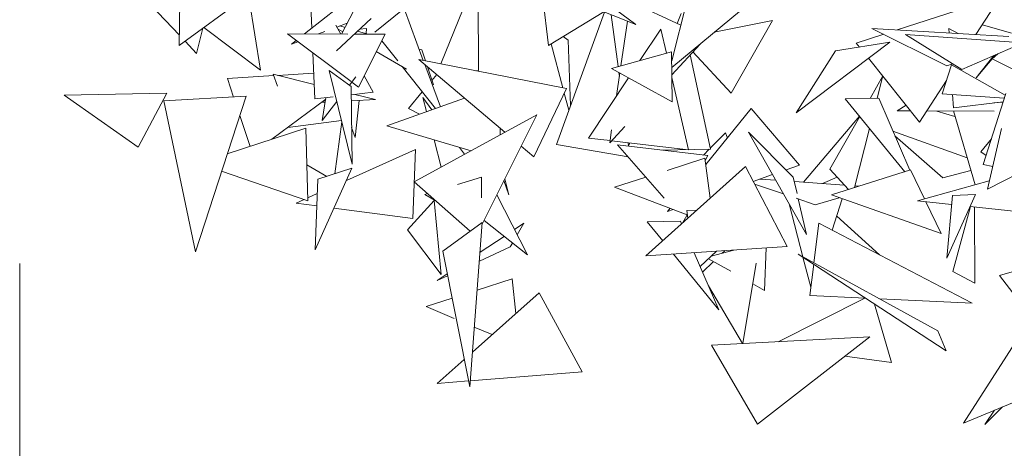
# Model space of a CAD drawing. Header units: metres. Extents: x -14.5 to 13.1, y -18.9 to 3.3.
# Tile 119 of 216: x 9.687 to 9.966, y 2.298 to 2.419. Entities that reach past the tile are written whole.
import ezdxf

# ---------------------------------------------------------------- set-up
doc = ezdxf.new("R2010")
doc.units = ezdxf.units.M
doc.linetypes.add('Traço ponto', pattern=[0.015875, 0.00635, -0.004763, 0, -0.004763])
doc.layers.add('A-DETL', color=7, linetype='Continuous', lineweight=5, true_color=0x00a600)
doc.layers.add('L-PLNT', color=7, linetype='Continuous', lineweight=5, true_color=0x005900)
doc.layers.add('G-IMPT', color=7, linetype='Continuous', lineweight=5)

# ---------------------------------------------------------------- blocks, each defined once
blk = doc.blocks.new('ÁRVORES ORNAMENTAIS - Pequeno e Médio Porte - Ipê-roxo-2940656-CORTE_CALÇADA')
at = {"layer": 'G-IMPT', "color": 253, "true_color": 0xaaaaaa}
for p, q in [((6.15481, 2.437), (6.18074, 2.41761)), ((6.05154, 2.41168), (6.08203, 2.43403)), ((6.1256, 2.40649), (6.13609, 2.43244)), ((6.13621, 2.4046), (6.13609, 2.43244)), ((6.08905, 2.4166), (6.08846, 2.43069)), ((6.15104, 2.42953), (6.18074, 2.41761)), ((6.15601, 2.41168), (6.15408, 2.42831)), ((6.0517, 2.42426), (6.05154, 2.41168)), ((6.07138, 2.42484), (6.07451, 2.40475)), ((6.19345, 2.41743), (6.17918, 2.42407)), ((6.19515, 2.42419), (6.19089, 2.40732)), ((6.25463, 2.41611), (6.28393, 2.42561)), ((6.27696, 2.41477), (6.28393, 2.42561)), ((6.05158, 2.41458), (6.04353, 2.42308)), ((6.09658, 2.42257), (6.08699, 2.41497)), ((6.09749, 2.41495), (6.10095, 2.42163)), ((6.11518, 2.42219), (6.10692, 2.41547)), ((6.11518, 2.42219), (6.1206, 2.40747)), ((6.15601, 2.41168), (6.17165, 2.42119)), ((6.1583, 2.38372), (6.17184, 2.42118)), ((6.21059, 2.42179), (6.19091, 2.40547)), ((6.19242, 2.41791), (6.19356, 2.42079)), ((6.09605, 2.41019), (6.10581, 2.41938)), ((6.09909, 2.41803), (6.09614, 2.41692)), ((6.17571, 2.40574), (6.17376, 2.42041)), ((6.17837, 2.41856), (6.17653, 2.40596)), ((6.21944, 2.41878), (6.20292, 2.41543)), ((6.21944, 2.41878), (6.20767, 2.39819)), ((6.05819, 2.41656), (6.05643, 2.40945)), ((6.05854, 2.41681), (6.07451, 2.40475)), ((6.09272, 2.41562), (6.09098, 2.41496)), ((6.09724, 2.41495), (6.09587, 2.41741)), ((6.09779, 2.41553), (6.09649, 2.41629)), ((6.09846, 2.41683), (6.09703, 2.41725)), ((6.10491, 2.41493), (6.102, 2.41579)), ((6.10454, 2.41647), (6.10256, 2.41632)), ((6.10454, 2.41647), (6.1044, 2.41508)), ((6.18191, 2.40744), (6.1878, 2.41634)), ((6.18937, 2.40949), (6.1878, 2.41634)), ((6.26875, 2.40595), (6.24754, 2.41653)), ((6.24754, 2.41653), (6.28624, 2.41422)), ((6.26929, 2.41647), (6.26936, 2.41523)), ((6.26929, 2.41647), (6.27194, 2.41507)), ((6.27877, 2.41758), (6.28701, 2.4152)), ((6.05643, 2.40945), (6.05318, 2.41289)), ((6.10016, 2.40149), (6.08215, 2.41498)), ((6.09929, 2.41494), (6.08215, 2.41498)), ((6.08465, 2.41311), (6.08332, 2.41206)), ((6.08513, 2.41275), (6.08332, 2.41206)), ((6.10978, 2.41492), (6.10109, 2.41494)), ((6.10226, 2.39991), (6.10978, 2.41492)), ((6.10884, 2.41304), (6.11335, 2.40735)), ((6.16156, 2.41319), (6.16016, 2.41421)), ((6.16156, 2.41319), (6.16227, 2.39471)), ((6.25255, 2.41261), (6.22605, 2.39261)), ((6.25255, 2.41261), (6.23718, 2.41015)), ((6.24309, 2.41237), (6.25085, 2.41488)), ((6.27294, 2.40487), (6.25704, 2.41478)), ((6.25704, 2.41478), (6.29028, 2.41244)), ((6.27294, 2.40487), (6.29028, 2.41244)), ((6.11587, 2.40501), (6.10731, 2.40999)), ((6.12017, 2.41044), (6.11943, 2.41065)), ((6.1212, 2.40735), (6.12017, 2.41044)), ((6.15675, 2.41214), (6.16007, 2.39975)), ((6.17388, 2.40523), (6.19086, 2.4099)), ((6.19102, 2.39573), (6.19086, 2.4099)), ((6.19892, 2.41211), (6.19094, 2.40337)), ((6.19689, 2.40989), (6.20767, 2.39819)), ((6.23718, 2.41015), (6.22605, 2.39261)), ((6.24309, 2.41237), (6.24399, 2.41124)), ((6.08988, 2.39658), (6.08934, 2.4096)), ((6.16116, 2.39953), (6.11936, 2.40771)), ((6.1437, 2.38713), (6.11936, 2.40771)), ((6.20183, 2.38233), (6.19609, 2.40902)), ((6.24653, 2.40807), (6.26101, 2.38998)), ((6.28252, 2.40905), (6.27703, 2.4025)), ((6.282, 2.40883), (6.27703, 2.4025)), ((6.28155, 2.4079), (6.28315, 2.40933)), ((6.28155, 2.4079), (6.28855, 2.40447)), ((6.10015, 2.40009), (6.09401, 2.40463)), ((6.09401, 2.40463), (6.10048, 2.37814)), ((6.11462, 2.40574), (6.12401, 2.39386)), ((6.12103, 2.40629), (6.12543, 2.39436)), ((6.12345, 2.4006), (6.12175, 2.40569)), ((6.13621, 2.4046), (6.13548, 2.40456)), ((6.17388, 2.40523), (6.19102, 2.39573)), ((6.17608, 2.40293), (6.17593, 2.4041)), ((6.27001, 2.40619), (6.26737, 2.39798)), ((6.26875, 2.40595), (6.27032, 2.4065)), ((6.27001, 2.40619), (6.28523, 2.39765)), ((6.06519, 2.40233), (6.0783, 2.40316)), ((6.06519, 2.40233), (6.06693, 2.39711)), ((6.07816, 2.40355), (6.07939, 2.40017)), ((6.07816, 2.40355), (6.08971, 2.4007)), ((6.07943, 2.40323), (6.08957, 2.40388)), ((6.09968, 2.40045), (6.1015, 2.40282)), ((6.10226, 2.39991), (6.10036, 2.40134)), ((6.10644, 2.39845), (6.10386, 2.40309)), ((6.12439, 2.40346), (6.12304, 2.40183)), ((6.16737, 2.38547), (6.17869, 2.40257)), ((6.17623, 2.40393), (6.17528, 2.39743)), ((6.19566, 2.38221), (6.19094, 2.40267)), ((6.24699, 2.39674), (6.25064, 2.40314)), ((6.24902, 2.39677), (6.25064, 2.40314)), ((6.26101, 2.38998), (6.26858, 2.40175)), ((6.10015, 2.40009), (6.10048, 2.37814)), ((6.12031, 2.39854), (6.11643, 2.39386)), ((6.16116, 2.39953), (6.15188, 2.38022)), ((6.048, 2.39822), (6.01899, 2.3976)), ((6.0399, 2.38293), (6.01899, 2.3976)), ((6.0399, 2.38293), (6.048, 2.39822)), ((6.07045, 2.39731), (6.04721, 2.39599)), ((6.04721, 2.39599), (6.05611, 2.35332)), ((6.07045, 2.39731), (6.05611, 2.35332)), ((6.07779, 2.38518), (6.09299, 2.39646)), ((6.08988, 2.39658), (6.09514, 2.39718)), ((6.09199, 2.39044), (6.09306, 2.39694)), ((6.09199, 2.39044), (6.09615, 2.39586)), ((6.10019, 2.39775), (6.10644, 2.39845)), ((6.10021, 2.39604), (6.1071, 2.3964)), ((6.10119, 2.39786), (6.1071, 2.3964)), ((6.10244, 2.39616), (6.10136, 2.38565)), ((6.13227, 2.39679), (6.11027, 2.38896)), ((6.1205, 2.39699), (6.12155, 2.39298)), ((6.1205, 2.39699), (6.12305, 2.39351)), ((6.1605, 2.39816), (6.16178, 2.39335)), ((6.23999, 2.39663), (6.24944, 2.39678)), ((6.23999, 2.39663), (6.25682, 2.37597)), ((6.24944, 2.39678), (6.25825, 2.37643)), ((6.28497, 2.39681), (6.26737, 2.39798)), ((6.27035, 2.39778), (6.27056, 2.39404)), ((6.27056, 2.39404), (6.28464, 2.39577)), ((6.27898, 2.37797), (6.28537, 2.39807)), ((6.09184, 2.39561), (6.09285, 2.39566)), ((6.11643, 2.39386), (6.11951, 2.39225)), ((6.2134, 2.39383), (6.20054, 2.37802)), ((6.22703, 2.37782), (6.2134, 2.39383)), ((6.25717, 2.39478), (6.25465, 2.39318)), ((6.25845, 2.39317), (6.25465, 2.39318)), ((6.28212, 2.39315), (6.26306, 2.39317)), ((6.27103, 2.39162), (6.26589, 2.39312)), ((6.27058, 2.39316), (6.27669, 2.37226)), ((6.28204, 2.39545), (6.28461, 2.39567)), ((6.06868, 2.39187), (6.07159, 2.38315)), ((6.09748, 2.39042), (6.08228, 2.38851)), ((6.11802, 2.37314), (6.15276, 2.39207)), ((6.13726, 2.36114), (6.15276, 2.39207)), ((6.22815, 2.37299), (6.24399, 2.39171)), ((6.23558, 2.37671), (6.24407, 2.39161)), ((6.08734, 2.38831), (6.06515, 2.38103)), ((6.08734, 2.38831), (6.08797, 2.36777)), ((6.09757, 2.39005), (6.09559, 2.3754)), ((6.10033, 2.38847), (6.10136, 2.38565)), ((6.1341, 2.3819), (6.11027, 2.38896)), ((6.14232, 2.3883), (6.14235, 2.38639)), ((6.17763, 2.38881), (6.17333, 2.38411)), ((6.17388, 2.38787), (6.17333, 2.38411)), ((6.2426, 2.37147), (6.24685, 2.38821)), ((6.27445, 2.37994), (6.25348, 2.38744)), ((6.28422, 2.38822), (6.28019, 2.37102)), ((6.12364, 2.385), (6.12566, 2.3773)), ((6.17343, 2.38477), (6.16737, 2.38547)), ((6.19566, 2.38221), (6.17389, 2.38472)), ((6.20177, 2.38261), (6.20613, 2.38694)), ((6.20613, 2.38694), (6.20662, 2.38549)), ((6.21265, 2.38719), (6.22528, 2.37447)), ((6.21265, 2.38719), (6.22903, 2.35816)), ((6.26762, 2.37426), (6.25404, 2.38614)), ((6.28132, 2.38532), (6.27833, 2.38159)), ((6.11842, 2.38223), (6.09884, 2.37347)), ((6.11762, 2.36275), (6.11842, 2.38223)), ((6.13086, 2.38286), (6.13229, 2.38091)), ((6.15188, 2.38022), (6.14833, 2.38322)), ((6.1583, 2.38372), (6.17854, 2.38017)), ((6.18876, 2.36845), (6.17557, 2.38358)), ((6.20114, 2.38054), (6.17557, 2.38358)), ((6.1787, 2.38326), (6.17858, 2.38418)), ((6.17868, 2.38321), (6.17904, 2.38412)), ((6.20183, 2.38233), (6.188, 2.3821)), ((6.19984, 2.3807), (6.20148, 2.38233)), ((6.2003, 2.37981), (6.18956, 2.37636)), ((6.2018, 2.36848), (6.2003, 2.37981)), ((6.20038, 2.37919), (6.20114, 2.38054)), ((6.27833, 2.38159), (6.27981, 2.38058)), ((6.09327, 2.37465), (6.08766, 2.37787)), ((6.09, 2.35385), (6.1004, 2.37694)), ((6.09076, 2.37385), (6.1004, 2.37694)), ((6.21177, 2.37742), (6.18353, 2.35211)), ((6.21177, 2.37742), (6.22357, 2.35483)), ((6.22703, 2.37782), (6.22327, 2.3765)), ((6.23558, 2.37671), (6.24093, 2.37094)), ((6.25841, 2.37648), (6.23606, 2.36939)), ((6.26237, 2.36826), (6.25841, 2.37648)), ((6.27552, 2.37627), (6.26762, 2.37426)), ((6.2817, 2.37749), (6.27898, 2.37797)), ((6.08797, 2.36777), (6.06355, 2.37613)), ((6.09, 2.35385), (6.09076, 2.37385)), ((6.13025, 2.37237), (6.13705, 2.37446)), ((6.13702, 2.36858), (6.13705, 2.37446)), ((6.14343, 2.37346), (6.14482, 2.36944)), ((6.14482, 2.36944), (6.14367, 2.37393)), ((6.18355, 2.37443), (6.17472, 2.3716)), ((6.21944, 2.37515), (6.21396, 2.37322)), ((6.22035, 2.37355), (6.2158, 2.37387)), ((6.22528, 2.37447), (6.22635, 2.36978)), ((6.23357, 2.3726), (6.23769, 2.37444)), ((6.28019, 2.37102), (6.28925, 2.37568)), ((6.11802, 2.37314), (6.13388, 2.3591)), ((6.1953, 2.36375), (6.17472, 2.3716)), ((6.22251, 2.3697), (6.21434, 2.37249)), ((6.2398, 2.37215), (6.22558, 2.37317)), ((6.24385, 2.37186), (6.24272, 2.37194)), ((6.28074, 2.37339), (6.26039, 2.36771)), ((6.0869, 2.36813), (6.08459, 2.3671)), ((6.0906, 2.36979), (6.08794, 2.3686)), ((6.12105, 2.36955), (6.12181, 2.36978)), ((6.12105, 2.36955), (6.12399, 2.36785)), ((6.15004, 2.35241), (6.14139, 2.36939)), ((6.23151, 2.36663), (6.22607, 2.36848)), ((6.2267, 2.36827), (6.22903, 2.35816)), ((6.23151, 2.36663), (6.23825, 2.36862)), ((6.26708, 2.35845), (6.23606, 2.36939)), ((6.23915, 2.3683), (6.23632, 2.3594)), ((6.27685, 2.36953), (6.26872, 2.35145)), ((6.26872, 2.35145), (6.2703, 2.36926)), ((6.27685, 2.36953), (6.2703, 2.36926)), ((6.09047, 2.36632), (6.08459, 2.3671)), ((6.11762, 2.36275), (6.09533, 2.36568)), ((6.12369, 2.36778), (6.11614, 2.35954)), ((6.12369, 2.36778), (6.12564, 2.34683)), ((6.19044, 2.36561), (6.18968, 2.36468)), ((6.19134, 2.36526), (6.18968, 2.36468)), ((6.19512, 2.36497), (6.19805, 2.36512)), ((6.22411, 2.36687), (6.22798, 2.35191)), ((6.27007, 2.36667), (6.26039, 2.36771)), ((6.26708, 2.35845), (6.26275, 2.36745)), ((6.27541, 2.3661), (6.27039, 2.34774)), ((6.30248, 2.36319), (6.27531, 2.36611)), ((6.27656, 2.36597), (6.27668, 2.34443)), ((6.19391, 2.36141), (6.19523, 2.36378)), ((6.19544, 2.36278), (6.19512, 2.36497)), ((6.23759, 2.36339), (6.2497, 2.35241)), ((6.12564, 2.34683), (6.11614, 2.35954)), ((6.13729, 2.36156), (6.1261, 2.35349)), ((6.13729, 2.36156), (6.13373, 2.31511)), ((6.15004, 2.35241), (6.13778, 2.36217)), ((6.14906, 2.36138), (6.14638, 2.3596)), ((6.14906, 2.36138), (6.14715, 2.35808)), ((6.18392, 2.36181), (6.19333, 2.36197)), ((6.18392, 2.36181), (6.18833, 2.3564)), ((6.19333, 2.36197), (6.19367, 2.36119)), ((6.23253, 2.36138), (6.23111, 2.3502)), ((6.23253, 2.36138), (6.27587, 2.33874)), ((6.14344, 2.35766), (6.13665, 2.35317)), ((6.14518, 2.35469), (6.13646, 2.35066)), ((6.14581, 2.35577), (6.14518, 2.35469)), ((6.22357, 2.35483), (6.18353, 2.35211)), ((6.2171, 2.34236), (6.21759, 2.35442)), ((6.1261, 2.35349), (6.13373, 2.31511)), ((6.1914, 2.35264), (6.20424, 2.3369)), ((6.19722, 2.35304), (6.20424, 2.3369)), ((6.19891, 2.34914), (6.2036, 2.35347)), ((6.2013, 2.35134), (6.20759, 2.34777)), ((6.20203, 2.35202), (6.20846, 2.3538)), ((6.20519, 2.3529), (6.20597, 2.35363)), ((6.2685, 2.32528), (6.22664, 2.35265)), ((6.26621, 2.33089), (6.22664, 2.35265)), ((6.22802, 2.35175), (6.23022, 2.34325)), ((6.1996, 2.34757), (6.20271, 2.35054)), ((6.211, 2.32731), (6.21476, 2.35004)), ((6.23105, 2.34977), (6.22992, 2.3409)), ((6.28366, 2.34656), (6.29141, 2.34887)), ((6.12738, 2.34704), (6.12454, 2.34516)), ((6.12749, 2.34652), (6.12454, 2.34516)), ((6.1457, 2.34561), (6.13582, 2.34244)), ((6.14679, 2.33582), (6.1457, 2.34561)), ((6.27039, 2.34774), (6.27668, 2.34443)), ((6.28366, 2.34656), (6.30182, 2.32268)), ((6.20131, 2.34363), (6.21089, 2.3273)), ((6.2138, 2.34424), (6.2171, 2.34236)), ((6.12875, 2.34016), (6.12139, 2.3378)), ((6.15337, 2.34167), (6.13448, 2.32487)), ((6.15337, 2.34167), (6.16555, 2.31928)), ((6.24549, 2.34017), (6.22098, 2.32784)), ((6.22992, 2.3409), (6.24575, 2.34015)), ((6.12933, 2.33443), (6.12139, 2.3378)), ((6.24829, 2.3385), (6.25305, 2.32195)), ((6.24978, 2.33997), (6.27587, 2.33874)), ((6.14009, 2.32987), (6.13502, 2.33201)), ((6.20211, 2.32683), (6.24695, 2.32924)), ((6.21515, 2.30448), (6.24695, 2.32924)), ((6.2685, 2.32528), (6.26621, 2.33089)), ((6.28964, 2.33009), (6.27343, 2.30483)), ((6.21515, 2.30448), (6.20211, 2.32683)), ((6.25305, 2.32195), (6.2399, 2.32375)), ((6.13219, 2.32284), (6.12454, 2.31604)), ((6.16555, 2.31928), (6.13385, 2.31677)), ((6.30667, 2.31856), (6.27343, 2.30483)), ((6.1334, 2.31674), (6.12454, 2.31604)), ((6.28451, 2.30941), (6.27943, 2.30443)), ((6.28225, 2.30847), (6.27943, 2.30443))]:
    blk.add_line(p, q, dxfattribs=at)

msp = doc.modelspace()

# ---------------------------------------------------------------- linework, layer by layer
at = {"layer": 'A-DETL', "color": 7, "linetype": 'Traço ponto'}
msp.add_line((9.6872, 1.65), (9.6872, 3.17), dxfattribs=at)

# ---------------------------------------------------------------- block references
at = {"layer": 'L-PLNT', "color": 253, "true_color": 0xaaaaaa}
msp.add_blockref('ÁRVORES ORNAMENTAIS - Pequeno e Médio Porte - Ipê-roxo-2940656-CORTE_CALÇADA', (3.68079, 0), dxfattribs=at)

doc.saveas('drawing.dxf')
